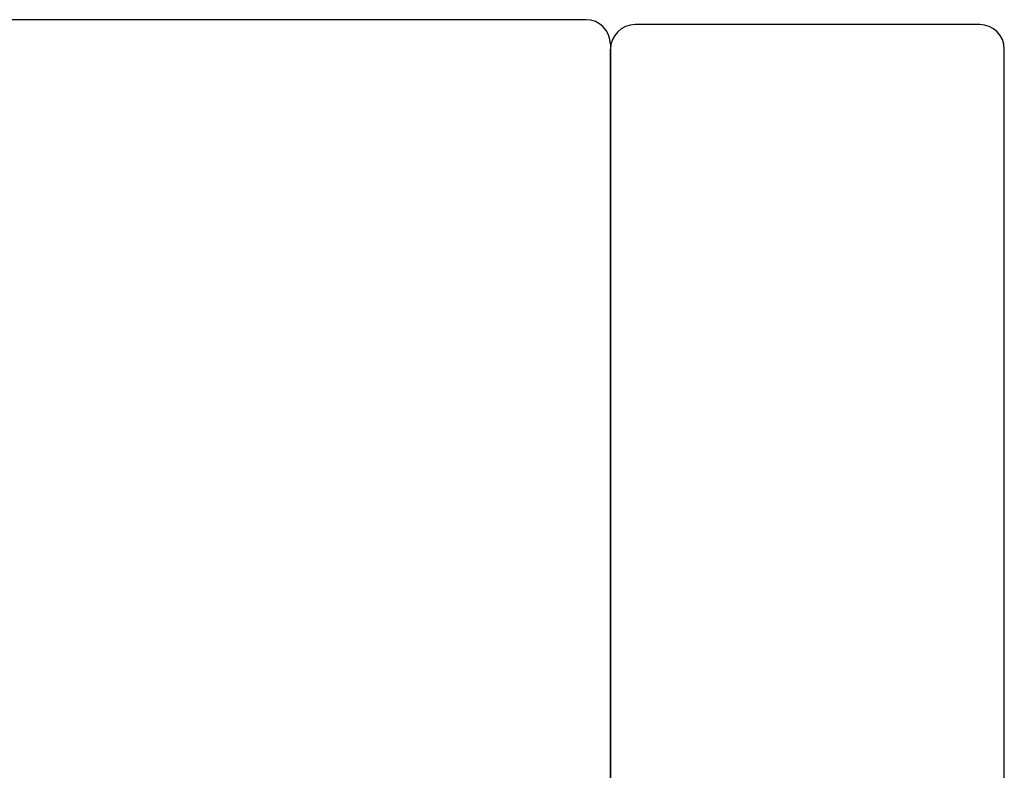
# Model space of a CAD drawing. Header units: millimetres. Extents: x 1 to 148, y 154 to 247.
# Tile 48 of 48: x 128 to 148, y 207 to 223. Entities that reach past the tile are written whole.
import ezdxf

# ---------------------------------------------------------------- set-up
doc = ezdxf.new("R2010")
doc.units = ezdxf.units.MM
doc.layers.add('OUT', color=3, linetype='CONTINUOUS')

msp = doc.modelspace()

# ---------------------------------------------------------------- linework, layer by layer
at = {"layer": 'OUT', "color": 7}
for p, q in [((139.636, 222.572), (127.002, 222.572)), ((140.136, 222.072), (140.136, 192.072))]:
    msp.add_line(p, q, dxfattribs=at)
at = {"layer": 'OUT', "color": 7, "linetype": 'Continuous'}
for p, q in [((147.636, 222.472), (140.636, 222.472)), ((140.136, 207.072), (140.136, 221.972)), ((148.136, 207.072), (148.136, 221.972))]:
    msp.add_line(p, q, dxfattribs=at)
at = {"layer": 'OUT', "color": 7}
msp.add_arc((139.636, 222.072), 0.5, 0, 90, dxfattribs=at)
at = {"layer": 'OUT', "color": 7, "linetype": 'Continuous'}
for centre, start, end in [((140.636, 221.972), 90, 180), ((147.636, 221.972), 0, 90)]:
    msp.add_arc(centre, 0.5, start, end, dxfattribs=at)

doc.saveas('drawing.dxf')
